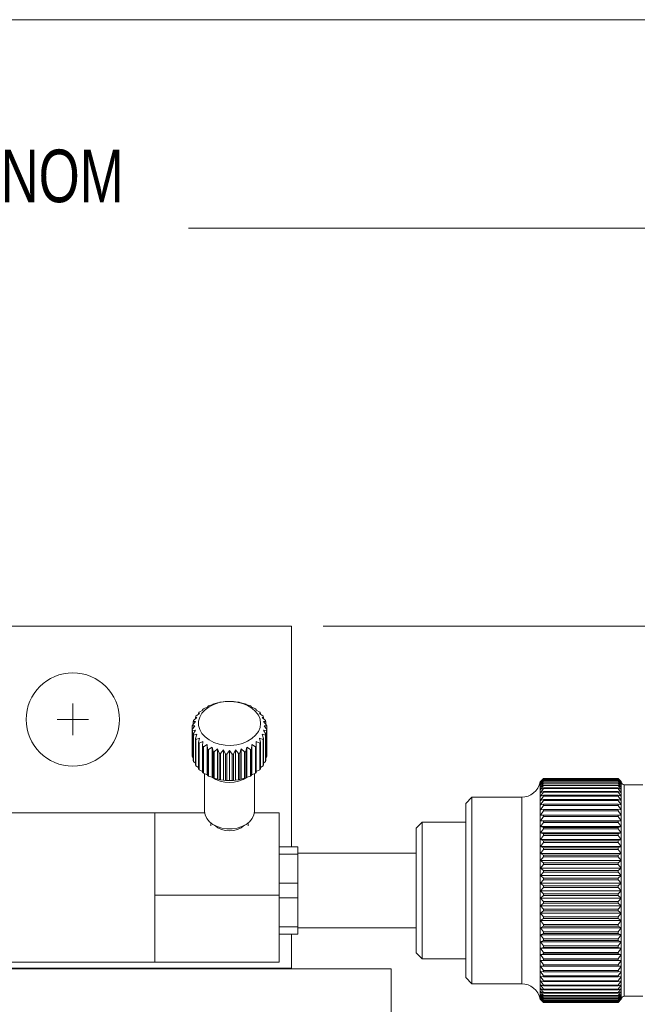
# Model space of a CAD drawing. Header units: millimetres. Extents: x 3 to 556, y 2 to 429.
# Tile 25 of 57: x 193 to 243, y 350 to 429. Entities that reach past the tile are written whole.
import ezdxf

# ---------------------------------------------------------------- set-up
doc = ezdxf.new("R2010")
doc.units = ezdxf.units.MM
doc.header["$LTSCALE"] = 2
doc.styles.add('SLDTEXTSTYLE0', font='TXT', dxfattribs={"width": 0.75})
doc.dimstyles.new('SLDDIMSTYLE2', dxfattribs={"dimtxt": 4.233333, "dimasz": 6.35, "dimexe": 0, "dimexo": 0.0625, "dimgap": 1.058333, "dimtad": 0, "dimtih": 1, "dimtoh": 1, "dimdec": 1, "dimrnd": 1e-09, "dimzin": 12, "dimdsep": 46, "dimtxsty": 'SLDTEXTSTYLE0', "dimsah": 1, "dimcen": 0.09, "dimadec": 0, "dimazin": 3, "dimtfac": 1, "dimtdec": 1, "dimtofl": 0, "dimtmove": 0, "dimatfit": 3, "dimfxl": 1, "dimfrac": 2, "dimtolj": 1, "dimtzin": 12, "dimarcsym": 0})

# ---------------------------------------------------------------- blocks, each defined once
blk = doc.blocks.new('_D_4')
at = {"color": 7, "linetype": 'Continuous', "lineweight": 0}
for p, q in [((100.416, 383.073), (100.416, 416.089)), ((270.343, 383.073), (270.343, 416.089)), ((100.416, 412.533), (164.275, 412.533)), ((168.631, 412.533), (167.773, 412.533)), ((167.773, 412.533), (167.773, 405.807)), ((186.292, 412.533), (187.15, 412.533)), ((187.15, 412.533), (187.15, 405.807)), ((270.343, 412.533), (206.484, 412.533)), ((167.773, 405.807), (168.631, 405.807)), ((187.15, 405.807), (186.292, 405.807)), ((100.416, 375.573), (100.416, 377.993)), ((270.343, 348.523), (270.343, 377.993)), ((100.416, 313.423), (100.416, 370.493)), ((270.343, 328.523), (270.343, 343.443)), ((270.343, 313.523), (270.343, 323.443))]:
    blk.add_line(p, q, dxfattribs=at)
for points in [[(100.416, 412.533), (106.766, 411.517), (106.766, 413.549)], [(270.343, 412.533), (263.993, 413.549), (263.993, 411.517)]]:
    blk.add_solid(points, dxfattribs=at)
at = {"color": 7, "linetype": 'Continuous', "lineweight": 0, "char_height": 4.2333, "attachment_point": 1, "style": 'SLDTEXTSTYLE0'}
for s, insert in [('169.9mm', (165.134, 418.849)), ('NOM', (191.377, 418.849)), ('6.69in', (169.704, 411.264))]:
    blk.add_mtext(s, dxfattribs=dict(at, insert=insert))
blk = doc.blocks.new('_D_12')
at = {"color": 7, "linetype": 'Continuous', "lineweight": 0}
for p, q in [((306.008, 391.275), (298.388, 391.275)), ((298.388, 391.275), (298.388, 380.533)), ((310.517, 391.275), (309.659, 391.275)), ((309.659, 391.275), (309.659, 384.549)), ((328.178, 391.275), (329.036, 391.275)), ((329.036, 391.275), (329.036, 384.549)), ((309.659, 384.549), (310.517, 384.549)), ((329.036, 384.549), (328.178, 384.549)), ((217.332, 380.533), (301.944, 380.533)), ((298.388, 380.533), (298.388, 345.983)), ((205.232, 345.983), (301.944, 345.983))]:
    blk.add_line(p, q, dxfattribs=at)
for points in [[(298.388, 380.533), (297.372, 374.183), (299.404, 374.183)], [(298.388, 345.983), (299.404, 352.333), (297.372, 352.333)]]:
    blk.add_solid(points, dxfattribs=at)
at = {"color": 7, "linetype": 'Continuous', "lineweight": 0, "char_height": 4.2333, "attachment_point": 1, "style": 'SLDTEXTSTYLE0'}
for s, insert in [('34.6mm', (308.584, 397.591)), ('NOM', (331.699, 397.591)), ('1.36in', (311.59, 390.006))]:
    blk.add_mtext(s, dxfattribs=dict(at, insert=insert))
blk = doc.blocks.new('SW_CENTERMARKSYMBOL_7')
at = {"color": 0, "linetype": 'Continuous', "lineweight": 0}
for q in [(0, 1.27), (-1.27, 0), (0, -1.27), (1.27, 0)]:
    blk.add_line((0, 0), q, dxfattribs=at)

msp = doc.modelspace()

# ---------------------------------------------------------------- linework, layer by layer
at = {"color": 7, "linetype": 'Continuous', "lineweight": 0}
for p, q in [((3.1587002, 429.29076), (555.9784137, 429.29076)), ((124.7917968, 380.5333585), (214.7917971, 380.5333585)), ((214.7917971, 380.5333585), (214.7917971, 362.7833636)), ((209.066031, 374.4231449), (209.3084608, 374.4562552)), ((209.3084608, 374.4562552), (209.478212, 374.474539)), ((209.5825276, 374.4809912), (209.7917967, 374.4861544)), ((209.7917967, 374.4861544), (210.0010668, 374.4809912)), ((210.1053824, 374.474539), (210.2751336, 374.4562552)), ((210.2751336, 374.4562552), (210.5175629, 374.4231449)), ((207.3647459, 373.611717), (207.6595719, 373.7830953)), ((207.6595719, 373.7830953), (207.633778, 373.8384307)), ((207.633778, 373.7681047), (207.633778, 373.8384307)), ((207.7078218, 373.890786), (208.0026478, 374.0256936)), ((208.0026478, 374.0256936), (208.0284418, 374.0810216)), ((208.1142184, 374.12349), (208.400086, 374.2224709)), ((208.400086, 374.2224709), (208.4766836, 374.2714659)), ((208.5715872, 374.3027584), (208.8398109, 374.3674592)), ((208.8398109, 374.3674592), (208.9648847, 374.403982)), ((210.6187092, 374.403982), (210.743784, 374.3674592)), ((210.743784, 374.3674592), (211.0120072, 374.3027584)), ((211.1069108, 374.2714659), (211.1835084, 374.2224709)), ((211.1835084, 374.2224709), (211.469376, 374.12349)), ((211.5551531, 374.0810216), (211.580947, 374.0256936)), ((211.580947, 374.0256936), (211.8757721, 373.890786)), ((211.9498164, 373.8384307), (211.9240225, 373.7830953)), ((211.9240225, 373.7830953), (212.218848, 373.611717)), ((211.9498164, 373.7681047), (211.9498164, 373.8384307)), ((206.8082313, 372.5865767), (207.0506611, 372.8597523)), ((207.0506611, 372.8597523), (206.8809098, 372.8780285)), ((206.8809098, 372.6684735), (206.8809098, 372.8780285)), ((206.9080123, 372.9495541), (207.176235, 373.1911317)), ((207.176235, 373.1911317), (207.0511612, 373.2276545)), ((207.0511612, 373.078479), (207.0511612, 373.2276545)), ((207.0954149, 373.2947619), (207.3812825, 373.5020668)), ((207.3812825, 373.5020668), (207.3046849, 373.5510618)), ((207.3046849, 373.4465227), (207.3046849, 373.5510618)), ((212.27891, 373.5510618), (212.2023119, 373.5020668)), ((212.2023119, 373.5020668), (212.4881791, 373.2947619)), ((212.27891, 373.4465227), (212.27891, 373.5510618)), ((212.5324337, 373.2276545), (212.4073589, 373.1911317)), ((212.4073589, 373.1911317), (212.6755821, 372.9495541)), ((212.5324337, 373.078479), (212.5324337, 373.2276545)), ((212.7026846, 372.8780285), (212.5329333, 372.8597523)), ((212.5329333, 372.8597523), (212.7753626, 372.5865767)), ((212.7026846, 372.6684735), (212.7026846, 372.8780285)), ((206.7991053, 372.2168566), (207.0083744, 372.5179792)), ((207.0083744, 372.5179792), (206.7991053, 372.5128085)), ((206.7991053, 372.2168566), (206.7991053, 372.5128085)), ((206.7991053, 370.0955422), (206.7991053, 372.2168566)), ((207.0506611, 372.1762062), (206.8082313, 372.1430958)), ((206.8082313, 370.021774), (206.8082313, 372.1430958)), ((206.8809098, 371.851644), (207.0506611, 372.1762062)), ((212.7753626, 372.1430958), (212.5329333, 372.1762062)), ((212.5329333, 372.1762062), (212.7026846, 371.851644)), ((212.7844891, 372.5128085), (212.57522, 372.5179792)), ((212.57522, 372.5179792), (212.7844891, 372.2168566)), ((212.7753626, 370.021774), (212.7753626, 372.1430958)), ((212.7844891, 372.2168566), (212.7844891, 372.5128085)), ((212.7844891, 370.0955422), (212.7844891, 372.2168566)), ((206.8809098, 369.7303222), (206.8809098, 371.851644)), ((207.176235, 371.8448193), (206.9080123, 371.7801184)), ((206.9080123, 369.658804), (206.9080123, 371.7801184)), ((207.0511612, 371.5020181), (207.176235, 371.8448193)), ((207.0511612, 369.3806962), (207.0511612, 371.5020181)), ((207.3812825, 371.5338917), (207.0954149, 371.4349107)), ((207.0954149, 369.3135888), (207.0954149, 371.4349107)), ((207.3046849, 371.1786107), (207.3812825, 371.5338917)), ((207.6595719, 371.2528558), (207.3647459, 371.1179555)), ((207.633778, 370.8912418), (207.6595719, 371.2528558)), ((212.218848, 371.1179555), (211.9240225, 371.2528558)), ((211.9240225, 371.2528558), (211.9498164, 370.8912418)), ((212.4881791, 371.4349107), (212.2023119, 371.5338917)), ((212.2023119, 371.5338917), (212.27891, 371.1786107)), ((212.6755821, 371.7801184), (212.4073589, 371.8448193)), ((212.4073589, 371.8448193), (212.5324337, 371.5020181)), ((212.4881791, 369.3135888), (212.4881791, 371.4349107)), ((212.5324337, 369.3806962), (212.5324337, 371.5020181)), ((212.6755821, 369.658804), (212.6755821, 371.7801184)), ((212.7026846, 369.7303222), (212.7026846, 371.851644)), ((207.3046849, 369.0572889), (207.3046849, 371.1786107)), ((207.3647459, 368.9966337), (207.3647459, 371.1179555)), ((207.633778, 368.76992), (207.633778, 370.8912418)), ((208.0026478, 371.0102648), (207.7078218, 370.8388866)), ((207.7078218, 368.7175647), (207.7078218, 370.8388866)), ((208.0284418, 370.6486509), (208.0026478, 371.0102648)), ((208.0026478, 368.5826645), (208.0026478, 371.0102648)), ((208.0284418, 368.5273291), (208.0284418, 370.6486509)), ((208.400086, 370.8134876), (208.1142184, 370.6061826)), ((208.1142184, 368.4848608), (208.1142184, 370.6061826)), ((208.4766836, 370.4582066), (208.400086, 370.8134876)), ((208.400086, 368.3858798), (208.400086, 370.8134876)), ((208.4766836, 368.3368848), (208.4766836, 370.4582066)), ((208.8398109, 370.6684993), (208.5715872, 370.4269142)), ((208.9648847, 370.3256906), (208.8398109, 370.6684993)), ((208.8398109, 368.2408915), (208.8398109, 370.6684993)), ((209.3084608, 370.5797032), (209.066031, 370.3065277)), ((209.478212, 370.2551336), (209.3084608, 370.5797032)), ((209.3084608, 368.1520955), (209.3084608, 370.5797032)), ((209.7917967, 370.5498041), (209.5825276, 370.2486814)), ((210.0010668, 370.2486814), (209.7917967, 370.5498041)), ((209.7917967, 368.1221963), (209.7917967, 370.5498041)), ((210.2751336, 370.5797032), (210.1053824, 370.2551336)), ((210.5175629, 370.3065277), (210.2751336, 370.5797032)), ((210.2751336, 368.1520955), (210.2751336, 370.5797032)), ((210.743784, 370.6684993), (210.6187092, 370.3256906)), ((211.0120072, 370.4269142), (210.743784, 370.6684993)), ((210.743784, 368.2408915), (210.743784, 370.6684993)), ((211.1835084, 370.8134876), (211.1069108, 370.4582066)), ((211.1069108, 368.3368848), (211.1069108, 370.4582066)), ((211.469376, 370.6061826), (211.1835084, 370.8134876)), ((211.1835084, 368.3858798), (211.1835084, 370.8134876)), ((211.469376, 368.4848608), (211.469376, 370.6061826)), ((211.580947, 371.0102648), (211.5551531, 370.6486509)), ((211.5551531, 368.5273291), (211.5551531, 370.6486509)), ((211.8757721, 370.8388866), (211.580947, 371.0102648)), ((211.580947, 368.5826645), (211.580947, 371.0102648)), ((211.8757721, 368.7175647), (211.8757721, 370.8388866)), ((211.9498164, 368.76992), (211.9498164, 370.8912418)), ((212.218848, 368.9966337), (212.218848, 371.1179555)), ((212.27891, 369.0572889), (212.27891, 371.1786107)), ((206.8082313, 370.021774), (206.8809098, 369.9398846)), ((208.5715872, 368.3055923), (208.5715872, 370.4269142)), ((208.9648847, 368.2043687), (208.9648847, 370.3256906)), ((209.066031, 368.1852059), (209.066031, 370.3065277)), ((209.478212, 368.1338192), (209.478212, 370.2551336)), ((209.5825276, 368.1273595), (209.5825276, 370.2486814)), ((210.0010668, 368.1273595), (210.0010668, 370.2486814)), ((210.1053824, 368.1338192), (210.1053824, 370.2551336)), ((210.5175629, 368.1852059), (210.5175629, 370.3065277)), ((210.6187092, 368.2043687), (210.6187092, 370.3256906)), ((211.0120072, 368.3055923), (211.0120072, 370.4269142)), ((212.7026846, 369.9398846), (212.7753626, 370.021774)), ((206.9080123, 369.658804), (207.0511612, 369.5298717)), ((207.0954149, 369.3135888), (207.3046849, 369.161828)), ((207.3647459, 368.9966337), (207.633778, 368.840246)), ((211.9498164, 368.840246), (212.218848, 368.9966337)), ((212.27891, 369.161828), (212.4881791, 369.3135888)), ((212.5324337, 369.5298717), (212.6755821, 369.658804)), ((207.7078218, 368.7175647), (208.0026478, 368.5826645)), ((207.7917973, 368.6791421), (207.7917973, 365.647322)), ((208.0026478, 368.5826645), (208.0284418, 368.5273291)), ((208.1142184, 368.4848608), (208.400086, 368.3858798)), ((208.400086, 368.3858798), (208.4766836, 368.3368848)), ((208.5715872, 368.3055923), (208.8398109, 368.2408915)), ((208.8398109, 368.2408915), (208.9648847, 368.2043687)), ((209.066031, 368.1852059), (209.3084608, 368.1520955)), ((209.3084608, 368.1520955), (209.478212, 368.1338192)), ((209.5825276, 368.1273595), (209.7917967, 368.1221963)), ((209.7917967, 368.1221963), (210.0010668, 368.1273595)), ((210.1053824, 368.1338192), (210.2751336, 368.1520955)), ((210.2751336, 368.1520955), (210.5175629, 368.1852059)), ((210.6187092, 368.2043687), (210.743784, 368.2408915)), ((210.743784, 368.2408915), (211.0120072, 368.3055923)), ((211.1069108, 368.3368848), (211.1835084, 368.3858798)), ((211.1835084, 368.3858798), (211.469376, 368.4848608)), ((211.5551531, 368.5273291), (211.580947, 368.5826645)), ((211.580947, 368.5826645), (211.8757721, 368.7175647)), ((211.7917971, 365.647322), (211.7917971, 368.6791421)), ((235.0429273, 368.2833598), (234.7674048, 368.0078373)), ((235.0429273, 368.2829873), (234.7929268, 368.0275292)), ((234.7929268, 368.0275292), (235.0429273, 368.2649792)), ((235.0429273, 368.2553456), (234.7929268, 367.9839433)), ((234.7929268, 367.9839433), (235.0429273, 368.2029978)), ((235.0429273, 368.1839914), (234.7929268, 367.8979711)), ((234.7929268, 367.8979711), (235.0429273, 368.0975647)), ((241.0429264, 368.2833598), (235.0429273, 368.2833598)), ((235.0429273, 368.2833598), (235.0429273, 368.2829873)), ((241.0429264, 368.2829873), (235.0429273, 368.2829873)), ((235.0429273, 368.2649792), (235.0429273, 368.2553456)), ((235.0429273, 368.2649792), (241.0429264, 368.2649792)), ((241.0429264, 368.2553456), (235.0429273, 368.2553456)), ((235.0429273, 368.2029978), (235.0429273, 368.1839914)), ((235.0429273, 368.2029978), (241.0429264, 368.2029978)), ((241.0429264, 368.1839914), (235.0429273, 368.1839914)), ((235.0429273, 368.0975647), (235.0429273, 368.0692748)), ((235.0429273, 368.0975647), (241.0429264, 368.0975647)), ((241.2929269, 368.033363), (241.0429264, 368.2833598)), ((241.0429264, 368.2829873), (241.0429264, 368.2833598)), ((241.2929269, 368.0275292), (241.0429264, 368.2829873)), ((241.0429264, 368.2649792), (241.2929269, 368.0275292)), ((241.0429264, 368.2553456), (241.0429264, 368.2649792)), ((241.2929269, 367.9839433), (241.0429264, 368.2553456)), ((241.0429264, 368.2029978), (241.2929269, 367.9839433)), ((241.0429264, 368.1839914), (241.0429264, 368.2029978)), ((241.2929269, 367.8979711), (241.0429264, 368.1839914)), ((241.0429264, 368.0975647), (241.2929269, 367.8979711)), ((241.0429264, 368.0692748), (241.0429264, 368.0975647)), ((234.7674048, 368.0078373), (234.7674048, 350.558883)), ((235.0429273, 368.0692748), (234.7929268, 367.7700297)), ((234.7929268, 367.7700297), (235.0429273, 367.9491789)), ((235.0429273, 367.9117546), (234.7929268, 367.6007451)), ((234.7929268, 367.6007451), (235.0429273, 367.7585856)), ((235.0429273, 367.7122057), (234.7929268, 367.3909367)), ((234.7929268, 367.3909367), (235.0429273, 367.5266937)), ((235.0429273, 367.4715818), (234.7929268, 367.1416254)), ((241.0429264, 368.0692748), (235.0429273, 368.0692748)), ((235.0429273, 367.9491789), (235.0429273, 367.9117546)), ((235.0429273, 367.9491789), (241.0429264, 367.9491789)), ((241.0429264, 367.9117546), (235.0429273, 367.9117546)), ((235.0429273, 367.7585856), (235.0429273, 367.7122057)), ((235.0429273, 367.7585856), (241.0429264, 367.7585856)), ((241.0429264, 367.7122057), (235.0429273, 367.7122057)), ((235.0429273, 367.5266937), (235.0429273, 367.4715818)), ((235.0429273, 367.5266937), (241.0429264, 367.5266937)), ((241.0429264, 367.4715818), (235.0429273, 367.4715818)), ((241.2929269, 367.7700297), (241.0429264, 368.0692748)), ((241.0429264, 367.9491789), (241.2929269, 367.7700297)), ((241.0429264, 367.9117546), (241.0429264, 367.9491789)), ((241.2929269, 367.6007451), (241.0429264, 367.9117546)), ((241.0429264, 367.7585856), (241.2929269, 367.6007451)), ((241.0429264, 367.7122057), (241.0429264, 367.7585856)), ((241.2929269, 367.3909367), (241.0429264, 367.7122057)), ((241.0429264, 367.5266937), (241.2929269, 367.3909367)), ((241.0429264, 367.4715818), (241.0429264, 367.5266937)), ((241.2929269, 367.1416254), (241.0429264, 367.4715818)), ((241.2929269, 368.033363), (241.2929269, 368.0275292)), ((241.2929269, 368.0275292), (241.2929269, 367.9839433)), ((241.2929269, 367.9839433), (241.2929269, 367.8979711)), ((241.2929269, 367.8979711), (241.2929269, 367.7700297)), ((241.2929269, 367.7700297), (241.2929269, 367.6007451)), ((241.2929269, 367.6007451), (241.2929269, 367.3909367)), ((241.2929269, 367.3909367), (241.2929269, 367.1416254)), ((243.0429268, 367.7833588), (241.5429274, 367.7833588)), ((229.2929268, 366.7833568), (228.7929268, 366.2833632)), ((233.2929275, 366.7833568), (229.2929268, 366.7833568)), ((229.2929268, 366.7833568), (229.2929268, 366.667314)), ((229.2929268, 366.667314), (229.2929268, 351.7833599)), ((234.7929268, 367.1416254), (235.0429273, 367.2546432)), ((235.0429273, 367.1910674), (234.7929268, 366.854033)), ((234.7929268, 366.854033), (235.0429273, 366.9437603)), ((235.0429273, 366.8720336), (234.7929268, 366.5295602)), ((234.7929268, 366.5295602), (235.0429273, 366.5955574)), ((235.0429273, 366.5160225), (234.7929268, 366.1697791)), ((235.0429273, 367.2546432), (235.0429273, 367.1910674)), ((235.0429273, 367.2546432), (241.0429264, 367.2546432)), ((241.0429264, 367.1910674), (235.0429273, 367.1910674)), ((235.0429273, 366.9437603), (235.0429273, 366.8720336)), ((235.0429273, 366.9437603), (241.0429264, 366.9437603)), ((241.0429264, 366.8720336), (235.0429273, 366.8720336)), ((235.0429273, 366.5955574), (235.0429273, 366.5160225)), ((235.0429273, 366.5955574), (241.0429264, 366.5955574)), ((241.0429264, 366.5160225), (235.0429273, 366.5160225)), ((241.0429264, 367.2546432), (241.2929269, 367.1416254)), ((241.0429264, 367.1910674), (241.0429264, 367.2546432)), ((241.2929269, 366.854033), (241.0429264, 367.1910674)), ((241.0429264, 366.9437603), (241.2929269, 366.854033)), ((241.0429264, 366.8720336), (241.0429264, 366.9437603)), ((241.2929269, 366.5295602), (241.0429264, 366.8720336)), ((241.0429264, 366.5955574), (241.2929269, 366.5295602)), ((241.0429264, 366.5160225), (241.0429264, 366.5955574)), ((241.2929269, 366.1697791), (241.0429264, 366.5160225)), ((241.2929269, 367.1416254), (241.2929269, 366.854033)), ((241.2929269, 366.854033), (241.2929269, 366.5295602)), ((241.2929269, 366.5295602), (241.2929269, 366.1697791)), ((228.7929268, 352.2833572), (228.7929268, 366.2833632)), ((234.7929268, 366.1697791), (235.0429273, 366.2117259)), ((235.0429273, 366.1247776), (234.7929268, 365.776448)), ((234.7929268, 365.776448), (235.0429273, 365.7941432)), ((235.0429273, 366.2117259), (235.0429273, 366.1247776)), ((235.0429273, 366.2117259), (241.0429264, 366.2117259)), ((241.0429264, 366.1247776), (235.0429273, 366.1247776)), ((235.0429273, 365.7941432), (235.0429273, 365.7001988)), ((235.0429273, 365.7941432), (241.0429264, 365.7941432)), ((241.0429264, 366.2117259), (241.2929269, 366.1697791)), ((241.0429264, 366.1247776), (241.0429264, 366.2117259)), ((241.2929269, 365.776448), (241.0429264, 366.1247776)), ((241.0429264, 365.7941432), (241.2929269, 365.776448)), ((241.0429264, 365.7001988), (241.0429264, 365.7941432)), ((241.2929269, 366.1697791), (241.2929269, 365.776448)), ((241.2929269, 365.776448), (241.2929269, 365.3514893)), ((203.7917976, 365.533358), (140.2917984, 365.533358)), ((203.7917976, 353.5333634), (203.7917976, 365.533358)), ((203.7917976, 365.533358), (207.7983017, 365.533358)), ((211.7852932, 365.533358), (213.7917972, 365.533358)), ((213.7917972, 358.9120419), (213.7917972, 365.533358)), ((235.0429273, 365.7001988), (234.7929268, 365.3514893)), ((234.7929268, 365.3514893), (235.0429273, 365.3448359)), ((241.2929269, 365.3514893), (234.7929268, 365.3514893)), ((235.0429273, 365.2443574), (234.7929268, 364.8969592)), ((241.0429264, 365.7001988), (235.0429273, 365.7001988)), ((235.0429273, 365.3448359), (235.0429273, 365.2443574)), ((235.0429273, 365.3448359), (241.0429264, 365.3448359)), ((241.0429264, 365.2443574), (235.0429273, 365.2443574)), ((241.2929269, 365.3514893), (241.0429264, 365.7001988)), ((241.0429264, 365.3448359), (241.2929269, 365.3514893)), ((241.0429264, 365.2443574), (241.0429264, 365.3448359)), ((241.2929269, 364.8969592), (241.0429264, 365.2443574)), ((241.2929269, 365.3514893), (241.2929269, 364.8969592)), ((208.2917974, 364.7119091), (208.2917974, 364.4727007)), ((211.291797, 364.4727007), (211.291797, 364.7119091)), ((225.2929266, 364.7833602), (224.7929266, 364.2833591)), ((224.7929266, 364.2059923), (224.7929266, 364.2833591)), ((224.7929266, 354.2833612), (224.7929266, 364.2059923)), ((228.7929268, 364.7833602), (225.2929266, 364.7833602)), ((225.2929266, 364.7833602), (225.2929266, 353.7833602)), ((234.7929268, 364.8969592), (235.0429273, 364.866002)), ((241.2929269, 364.8969592), (234.7929268, 364.8969592)), ((235.0429273, 364.759481), (234.7929268, 364.4150854)), ((234.7929268, 364.4150854), (235.0429273, 364.3599735)), ((241.2929269, 364.4150854), (234.7929268, 364.4150854)), ((235.0429273, 364.2479167), (234.7929268, 363.9082075)), ((235.0429273, 364.866002), (235.0429273, 364.759481)), ((235.0429273, 364.866002), (241.0429264, 364.866002)), ((241.0429264, 364.759481), (235.0429273, 364.759481)), ((235.0429273, 364.3599735), (235.0429273, 364.2479167)), ((235.0429273, 364.3599735), (241.0429264, 364.3599735)), ((241.0429264, 364.2479167), (235.0429273, 364.2479167)), ((241.0429264, 364.866002), (241.2929269, 364.8969592)), ((241.0429264, 364.759481), (241.0429264, 364.866002)), ((241.2929269, 364.4150854), (241.0429264, 364.759481)), ((241.0429264, 364.3599735), (241.2929269, 364.4150854)), ((241.0429264, 364.2479167), (241.0429264, 364.3599735)), ((241.2929269, 363.9082075), (241.0429264, 364.2479167)), ((241.2929269, 364.8969592), (241.2929269, 364.4150854)), ((241.2929269, 364.4150854), (241.2929269, 363.9082075)), ((234.7929268, 363.9082075), (235.0429273, 363.829209)), ((241.2929269, 363.9082075), (234.7929268, 363.9082075)), ((235.0429273, 363.7121753), (234.7929268, 363.3787991)), ((234.7929268, 363.3787991), (235.0429273, 363.276294)), ((241.2929269, 363.3787991), (234.7929268, 363.3787991)), ((235.0429273, 363.829209), (235.0429273, 363.7121753)), ((235.0429273, 363.829209), (241.0429264, 363.829209)), ((241.0429264, 363.7121753), (235.0429273, 363.7121753)), ((241.0429264, 363.829209), (241.2929269, 363.9082075)), ((241.0429264, 363.7121753), (241.0429264, 363.829209)), ((241.2929269, 363.3787991), (241.0429264, 363.7121753)), ((241.0429264, 363.276294), (241.2929269, 363.3787991)), ((241.2929269, 363.9082075), (241.2929269, 363.3787991)), ((241.2929269, 363.3787991), (241.2929269, 362.8294454)), ((215.2929266, 362.7833636), (213.7917972, 362.7833636)), ((215.2929266, 362.7833636), (215.2929266, 362.1992827)), ((235.0429273, 363.1548495), (234.7929268, 362.8294454)), ((234.7929268, 362.8294454), (235.0429273, 362.7039255)), ((241.2929269, 362.8294454), (234.7929268, 362.8294454)), ((235.0429273, 362.5786663), (234.7929268, 362.2628064)), ((235.0429273, 363.276294), (235.0429273, 363.1548495)), ((235.0429273, 363.276294), (241.0429264, 363.276294)), ((241.0429264, 363.1548495), (235.0429273, 363.1548495)), ((235.0429273, 362.7039255), (235.0429273, 362.5786663)), ((235.0429273, 362.7039255), (241.0429264, 362.7039255)), ((241.0429264, 362.5786663), (235.0429273, 362.5786663)), ((241.0429264, 363.1548495), (241.0429264, 363.276294)), ((241.2929269, 362.8294454), (241.0429264, 363.1548495)), ((241.0429264, 362.7039255), (241.2929269, 362.8294454)), ((241.0429264, 362.5786663), (241.0429264, 362.7039255)), ((241.2929269, 362.2628064), (241.0429264, 362.5786663)), ((241.2929269, 362.8294454), (241.2929269, 362.2628064)), ((213.7917972, 362.1992827), (215.2929266, 362.1992827)), ((224.7929266, 362.2833625), (215.2929266, 362.2833625)), ((215.2929266, 362.1992827), (215.2929266, 359.8674373)), ((234.7929268, 362.2628064), (235.0429273, 362.1148975)), ((241.2929269, 362.2628064), (234.7929268, 362.2628064)), ((235.0429273, 361.9864271), (234.7929268, 361.6816537)), ((235.0429273, 362.1148975), (235.0429273, 361.9864271)), ((235.0429273, 362.1148975), (241.0429264, 362.1148975)), ((241.0429264, 361.9864271), (235.0429273, 361.9864271)), ((241.0429264, 362.1148975), (241.2929269, 362.2628064)), ((241.0429264, 361.9864271), (241.0429264, 362.1148975)), ((241.2929269, 361.6816537), (241.0429264, 361.9864271)), ((241.2929269, 362.2628064), (241.2929269, 361.6816537)), ((234.7929268, 361.6816537), (235.0429273, 361.512071)), ((241.2929269, 361.6816537), (234.7929268, 361.6816537)), ((235.0429273, 361.3810153), (234.7929268, 361.0888184)), ((234.7929268, 361.0888184), (235.0429273, 360.898389)), ((241.2929269, 361.0888184), (234.7929268, 361.0888184)), ((235.0429273, 361.512071), (235.0429273, 361.3810153)), ((235.0429273, 361.512071), (241.0429264, 361.512071)), ((241.0429264, 361.3810153), (235.0429273, 361.3810153)), ((241.0429264, 361.512071), (241.2929269, 361.6816537)), ((241.0429264, 361.3810153), (241.0429264, 361.512071)), ((241.2929269, 361.0888184), (241.0429264, 361.3810153)), ((241.0429264, 360.898389), (241.2929269, 361.0888184)), ((241.2929269, 361.6816537), (241.2929269, 361.0888184)), ((241.2929269, 361.0888184), (241.2929269, 360.487184)), ((235.0429273, 360.7653887), (234.7929268, 360.487184)), ((234.7929268, 360.487184), (235.0429273, 360.2768392)), ((241.2929269, 360.487184), (234.7929268, 360.487184)), ((235.0429273, 360.898389), (235.0429273, 360.7653887)), ((235.0429273, 360.898389), (241.0429264, 360.898389)), ((241.0429264, 360.7653887), (235.0429273, 360.7653887)), ((235.0429273, 360.2768392), (235.0429273, 360.1425425)), ((235.0429273, 360.2768392), (241.0429264, 360.2768392)), ((241.0429264, 360.7653887), (241.0429264, 360.898389)), ((241.2929269, 360.487184), (241.0429264, 360.7653887)), ((241.0429264, 360.2768392), (241.2929269, 360.487184)), ((241.0429264, 360.1425425), (241.0429264, 360.2768392)), ((241.2929269, 360.487184), (241.2929269, 359.879686)), ((215.2929266, 359.8674373), (213.7917972, 359.8674373)), ((215.2929266, 359.8674373), (215.2929266, 358.6992831)), ((235.0429273, 360.1425425), (234.7929268, 359.879686)), ((234.7929268, 359.879686), (235.0429273, 359.6504466)), ((241.2929269, 359.879686), (234.7929268, 359.879686)), ((235.0429273, 359.5155091), (234.7929268, 359.2692823)), ((241.0429264, 360.1425425), (235.0429273, 360.1425425)), ((235.0429273, 359.6504466), (235.0429273, 359.5155091)), ((235.0429273, 359.6504466), (241.0429264, 359.6504466)), ((241.0429264, 359.5155091), (235.0429273, 359.5155091)), ((241.2929269, 359.879686), (241.0429264, 360.1425425)), ((241.0429264, 359.6504466), (241.2929269, 359.879686)), ((241.0429264, 359.5155091), (241.0429264, 359.6504466)), ((241.2929269, 359.2692823), (241.0429264, 359.5155091)), ((241.2929269, 359.879686), (241.2929269, 359.2692823)), ((203.7917976, 358.9120419), (213.7917972, 358.9120419)), ((213.7917972, 358.9120419), (213.7917972, 353.5333634)), ((213.7917972, 358.6992831), (215.2929266, 358.6992831)), ((215.2929266, 358.6992831), (215.2929266, 356.3674376)), ((234.7929268, 359.2692823), (235.0429273, 359.0222658)), ((241.2929269, 359.2692823), (234.7929268, 359.2692823)), ((235.0429273, 358.8873432), (234.7929268, 358.6589531)), ((234.7929268, 358.6589531), (235.0429273, 358.395359)), ((241.2929269, 358.6589531), (234.7929268, 358.6589531)), ((235.0429273, 359.0222658), (235.0429273, 358.8873432)), ((235.0429273, 359.0222658), (241.0429264, 359.0222658)), ((241.0429264, 358.8873432), (235.0429273, 358.8873432)), ((241.0429264, 359.0222658), (241.2929269, 359.2692823)), ((241.0429264, 358.8873432), (241.0429264, 359.0222658)), ((241.2929269, 358.6589531), (241.0429264, 358.8873432)), ((241.0429264, 358.395359), (241.2929269, 358.6589531)), ((241.2929269, 359.2692823), (241.2929269, 358.6589531)), ((241.2929269, 358.6589531), (241.2929269, 358.0516563)), ((235.0429273, 358.261107), (234.7929268, 358.0516563)), ((234.7929268, 358.0516563), (235.0429273, 357.7727736)), ((241.2929269, 358.0516563), (234.7929268, 358.0516563)), ((235.0429273, 358.395359), (235.0429273, 358.261107)), ((235.0429273, 358.395359), (241.0429264, 358.395359)), ((241.0429264, 358.261107), (235.0429273, 358.261107)), ((241.0429264, 358.261107), (241.0429264, 358.395359)), ((241.2929269, 358.0516563), (241.0429264, 358.261107)), ((241.0429264, 357.7727736), (241.2929269, 358.0516563)), ((241.2929269, 358.0516563), (241.2929269, 357.4503646)), ((235.0429273, 357.6398478), (234.7929268, 357.4503646)), ((234.7929268, 357.4503646), (235.0429273, 357.1575568)), ((241.2929269, 357.4503646), (234.7929268, 357.4503646)), ((235.0429273, 357.0266054), (234.7929268, 356.8580062)), ((235.0429273, 357.7727736), (235.0429273, 357.6398478)), ((235.0429273, 357.7727736), (241.0429264, 357.7727736)), ((241.0429264, 357.6398478), (235.0429273, 357.6398478)), ((235.0429273, 357.1575568), (235.0429273, 357.0266054)), ((235.0429273, 357.1575568), (241.0429264, 357.1575568)), ((241.0429264, 357.0266054), (235.0429273, 357.0266054)), ((241.0429264, 357.6398478), (241.0429264, 357.7727736)), ((241.2929269, 357.4503646), (241.0429264, 357.6398478)), ((241.0429264, 357.1575568), (241.2929269, 357.4503646)), ((241.0429264, 357.0266054), (241.0429264, 357.1575568)), ((241.2929269, 356.8580062), (241.0429264, 357.0266054)), ((241.2929269, 357.4503646), (241.2929269, 356.8580062)), ((215.2929266, 356.3674376), (213.7917972, 356.3674376)), ((215.2929266, 356.3674376), (215.2929266, 355.7833568)), ((215.2929266, 356.2833578), (224.7929266, 356.2833578)), ((234.7929268, 356.8580062), (235.0429273, 356.5526889)), ((241.2929269, 356.8580062), (234.7929268, 356.8580062)), ((235.0429273, 356.4243526), (234.7929268, 356.277457)), ((234.7929268, 356.277457), (235.0429273, 355.9611277)), ((241.2929269, 356.277457), (234.7929268, 356.277457)), ((235.0429273, 356.5526889), (235.0429273, 356.4243526)), ((235.0429273, 356.5526889), (241.0429264, 356.5526889)), ((241.0429264, 356.4243526), (235.0429273, 356.4243526)), ((241.0429264, 356.5526889), (241.2929269, 356.8580062)), ((241.0429264, 356.4243526), (241.0429264, 356.5526889)), ((241.2929269, 356.277457), (241.0429264, 356.4243526)), ((241.0429264, 355.9611277), (241.2929269, 356.277457)), ((241.2929269, 356.8580062), (241.2929269, 356.277457)), ((241.2929269, 356.277457), (241.2929269, 355.711563)), ((213.7917972, 355.7833568), (215.2929266, 355.7833568)), ((214.7917971, 355.7833568), (214.7917971, 353.0333624)), ((235.0429273, 355.836025), (234.7929268, 355.711563)), ((234.7929268, 355.711563), (235.0429273, 355.3857491)), ((241.2929269, 355.711563), (234.7929268, 355.711563)), ((235.0429273, 355.9611277), (235.0429273, 355.836025)), ((235.0429273, 355.9611277), (241.0429264, 355.9611277)), ((241.0429264, 355.836025), (235.0429273, 355.836025)), ((241.0429264, 355.836025), (241.0429264, 355.9611277)), ((241.2929269, 355.711563), (241.0429264, 355.836025)), ((241.0429264, 355.3857491), (241.2929269, 355.711563)), ((241.2929269, 355.711563), (241.2929269, 355.1630587)), ((235.0429273, 355.2644984), (234.7929268, 355.1630587)), ((234.7929268, 355.1630587), (235.0429273, 354.8293621)), ((241.2929269, 355.1630587), (234.7929268, 355.1630587)), ((235.0429273, 354.7125445), (234.7929268, 354.6346338)), ((234.7929268, 354.6346338), (235.0429273, 354.2946712)), ((241.2929269, 354.6346338), (234.7929268, 354.6346338)), ((235.0429273, 355.3857491), (235.0429273, 355.2644984)), ((235.0429273, 355.3857491), (241.0429264, 355.3857491)), ((241.0429264, 355.2644984), (235.0429273, 355.2644984)), ((235.0429273, 354.8293621), (235.0429273, 354.7125445)), ((235.0429273, 354.8293621), (241.0429264, 354.8293621)), ((241.0429264, 354.7125445), (235.0429273, 354.7125445)), ((241.0429264, 355.2644984), (241.0429264, 355.3857491)), ((241.2929269, 355.1630587), (241.0429264, 355.2644984)), ((241.0429264, 354.8293621), (241.2929269, 355.1630587)), ((241.0429264, 354.7125445), (241.0429264, 354.8293621)), ((241.2929269, 354.6346338), (241.0429264, 354.7125445)), ((241.0429264, 354.2946712), (241.2929269, 354.6346338)), ((241.2929269, 355.1630587), (241.2929269, 354.6346338)), ((241.2929269, 354.6346338), (241.2929269, 354.1288585)), ((224.7929266, 354.2833612), (225.2929266, 353.7833602)), ((235.0429273, 354.1828603), (234.7929268, 354.1288585)), ((234.7929268, 354.1288585), (235.0429273, 353.7842915)), ((241.2929269, 354.1288585), (234.7929268, 354.1288585)), ((235.0429273, 354.2946712), (235.0429273, 354.1828603)), ((235.0429273, 354.2946712), (241.0429264, 354.2946712)), ((241.0429264, 354.1828603), (235.0429273, 354.1828603)), ((241.0429264, 354.1828603), (241.0429264, 354.2946712)), ((241.2929269, 354.1288585), (241.0429264, 354.1828603)), ((241.0429264, 353.7842915), (241.2929269, 354.1288585)), ((241.2929269, 354.1288585), (241.2929269, 353.6481918)), ((203.7917976, 353.5333634), (185.441799, 353.5333634)), ((203.7917976, 353.5333634), (213.7917972, 353.5333634)), ((225.2929266, 353.7833602), (228.7929268, 353.7833602)), ((235.0429273, 353.6780314), (234.7929268, 353.6481918)), ((234.7929268, 353.6481918), (235.0429273, 353.3006967)), ((241.2929269, 353.6481918), (234.7929268, 353.6481918)), ((235.0429273, 353.2005087), (234.7929268, 353.1949804)), ((234.7929268, 353.1949804), (235.0429273, 352.8462485)), ((241.2929269, 353.1949804), (234.7929268, 353.1949804)), ((235.0429273, 353.7842915), (235.0429273, 353.6780314)), ((235.0429273, 353.7842915), (241.0429264, 353.7842915)), ((241.0429264, 353.6780314), (235.0429273, 353.6780314)), ((235.0429273, 353.3006967), (235.0429273, 353.2005087)), ((235.0429273, 353.3006967), (241.0429264, 353.3006967)), ((241.0429264, 353.2005087), (235.0429273, 353.2005087)), ((241.0429264, 353.6780314), (241.0429264, 353.7842915)), ((241.2929269, 353.6481918), (241.0429264, 353.6780314)), ((241.0429264, 353.3006967), (241.2929269, 353.6481918)), ((241.0429264, 353.2005087), (241.0429264, 353.3006967)), ((241.2929269, 353.1949804), (241.0429264, 353.2005087)), ((241.0429264, 352.8462485), (241.2929269, 353.1949804)), ((241.2929269, 353.6481918), (241.2929269, 353.1949804)), ((241.2929269, 353.1949804), (241.2929269, 352.7714298)), ((222.791797, 352.9833616), (130.791794, 352.9833616)), ((186.9917973, 353.0333624), (214.7917971, 353.0333624)), ((222.791797, 346.9833606), (222.791797, 352.9833616)), ((228.7929268, 352.2833572), (229.2929268, 351.7833599)), ((235.0429273, 352.7526171), (234.7929268, 352.7714298)), ((234.7929268, 352.7714298), (235.0429273, 352.4231673)), ((235.0429273, 352.3365469), (234.7929268, 352.3796112)), ((234.7929268, 352.3796112), (235.0429273, 352.033502)), ((235.0429273, 352.8462485), (235.0429273, 352.7526171)), ((235.0429273, 352.8462485), (241.0429264, 352.8462485)), ((241.0429264, 352.7526171), (235.0429273, 352.7526171)), ((235.0429273, 352.4231673), (235.0429273, 352.3365469)), ((235.0429273, 352.4231673), (241.0429264, 352.4231673)), ((241.0429264, 352.3365469), (235.0429273, 352.3365469)), ((241.0429264, 352.7526171), (241.0429264, 352.8462485)), ((241.2929269, 352.7714298), (241.0429264, 352.7526171)), ((241.0429264, 352.4231673), (241.2929269, 352.7714298)), ((241.0429264, 352.3365469), (241.0429264, 352.4231673)), ((241.2929269, 352.3796112), (241.0429264, 352.3365469)), ((241.0429264, 352.033502), (241.2929269, 352.3796112)), ((241.2929269, 352.7714298), (241.2929269, 352.3796112)), ((241.2929269, 352.3796112), (241.2929269, 352.0214208)), ((229.2929268, 351.7833599), (233.2929275, 351.7833599)), ((235.0429273, 351.9543209), (234.7929268, 352.0214208)), ((234.7929268, 352.0214208), (235.0429273, 351.6791598)), ((235.0429273, 351.6077981), (234.7929268, 351.6986095)), ((234.7929268, 351.6986095), (235.0429273, 351.3618656)), ((235.0429273, 352.033502), (235.0429273, 351.9543209)), ((235.0429273, 352.033502), (241.0429264, 352.033502)), ((241.0429264, 351.9543209), (235.0429273, 351.9543209)), ((235.0429273, 351.6791598), (235.0429273, 351.6077981)), ((235.0429273, 351.6791598), (241.0429264, 351.6791598)), ((241.0429264, 351.6077981), (235.0429273, 351.6077981)), ((241.0429264, 351.9543209), (241.0429264, 352.033502)), ((241.2929269, 352.0214208), (241.0429264, 351.9543209)), ((241.0429264, 351.6791598), (241.2929269, 352.0214208)), ((241.2929269, 351.6986095), (241.0429264, 351.6077981)), ((241.0429264, 351.3618656), (241.2929269, 351.6986095)), ((241.0429264, 351.6077981), (241.0429264, 351.6791598)), ((241.2929269, 352.0214208), (241.2929269, 351.6986095)), ((241.2929269, 351.6986095), (241.2929269, 351.4127531)), ((235.0429273, 351.2986735), (234.7929268, 351.4127531)), ((234.7929268, 351.4127531), (235.0429273, 351.0831618)), ((235.0429273, 351.0284447), (234.7929268, 351.1652374)), ((234.7929268, 351.1652374), (235.0429273, 350.8444116)), ((235.0429273, 350.7984378), (234.7929268, 350.9572768)), ((234.7929268, 350.9572768), (235.0429273, 350.6467738)), ((235.0429273, 350.6097668), (234.7929268, 350.7898771)), ((234.7929268, 350.7898771), (235.0429273, 350.4912094)), ((235.0429273, 351.3618656), (235.0429273, 351.2986735)), ((235.0429273, 351.3618656), (241.0429264, 351.3618656)), ((241.0429264, 351.2986735), (235.0429273, 351.2986735)), ((235.0429273, 351.0831618), (235.0429273, 351.0284447)), ((235.0429273, 351.0831618), (241.0429264, 351.0831618)), ((241.0429264, 351.0284447), (235.0429273, 351.0284447)), ((235.0429273, 350.8444116), (235.0429273, 350.7984378)), ((235.0429273, 350.8444116), (241.0429264, 350.8444116)), ((241.0429264, 350.7984378), (235.0429273, 350.7984378)), ((241.2929269, 351.4127531), (241.0429264, 351.2986735)), ((241.0429264, 351.0831618), (241.2929269, 351.4127531)), ((241.0429264, 351.2986735), (241.0429264, 351.3618656)), ((241.2929269, 351.1652374), (241.0429264, 351.0284447)), ((241.0429264, 350.8444116), (241.2929269, 351.1652374)), ((241.0429264, 351.0284447), (241.0429264, 351.0831618)), ((241.2929269, 350.9572768), (241.0429264, 350.7984378)), ((241.0429264, 350.6467738), (241.2929269, 350.9572768)), ((241.0429264, 350.7984378), (241.0429264, 350.8444116)), ((241.2929269, 350.7898771), (241.0429264, 350.6097668)), ((241.0429264, 350.4912094), (241.2929269, 350.7898771)), ((241.2929269, 351.4127531), (241.2929269, 351.1652374)), ((241.2929269, 351.1652374), (241.2929269, 350.9572768)), ((241.2929269, 350.9572768), (241.2929269, 350.7898771)), ((241.2929269, 350.7898771), (241.2929269, 350.663858)), ((241.5429274, 350.7833616), (243.0429268, 350.7833616)), ((234.7674048, 350.558883), (235.0429273, 350.2833606)), ((235.0429273, 350.4633517), (234.7929268, 350.663858)), ((234.7929268, 350.663858), (235.0429273, 350.3784821)), ((235.0429273, 350.3599078), (234.7929268, 350.5798341)), ((234.7929268, 350.5798341), (235.0429273, 350.3091396)), ((235.0429273, 350.2999381), (234.7929268, 350.5382114)), ((234.7929268, 350.5382114), (235.0429273, 350.283517)), ((235.0429273, 350.6467738), (235.0429273, 350.6097668)), ((235.0429273, 350.6467738), (241.0429264, 350.6467738)), ((241.0429264, 350.6097668), (235.0429273, 350.6097668)), ((235.0429273, 350.4912094), (235.0429273, 350.4633517)), ((235.0429273, 350.4912094), (241.0429264, 350.4912094)), ((241.0429264, 350.4633517), (235.0429273, 350.4633517)), ((235.0429273, 350.3784821), (235.0429273, 350.3599078)), ((235.0429273, 350.3784821), (241.0429264, 350.3784821)), ((241.0429264, 350.3599078), (235.0429273, 350.3599078)), ((235.0429273, 350.3091396), (235.0429273, 350.2999381)), ((235.0429273, 350.3091396), (241.0429264, 350.3091396)), ((241.0429264, 350.2999381), (235.0429273, 350.2999381)), ((235.0429273, 350.283517), (235.0429273, 350.2833606)), ((235.0429273, 350.283517), (241.0429264, 350.283517)), ((235.0429273, 350.2833606), (241.0429264, 350.2833606)), ((241.2929269, 350.663858), (241.0429264, 350.4633517)), ((241.0429264, 350.3784821), (241.2929269, 350.663858)), ((241.0429264, 350.6097668), (241.0429264, 350.6467738)), ((241.2929269, 350.5798341), (241.0429264, 350.3599078)), ((241.0429264, 350.3091396), (241.2929269, 350.5798341)), ((241.2929269, 350.5382114), (241.0429264, 350.2999381)), ((241.0429264, 350.283517), (241.2929269, 350.5382114)), ((241.0429264, 350.2833606), (241.2929269, 350.5333611)), ((241.0429264, 350.4633517), (241.0429264, 350.4912094)), ((241.0429264, 350.3599078), (241.0429264, 350.3784821)), ((241.0429264, 350.2999381), (241.0429264, 350.3091396)), ((241.0429264, 350.283517), (241.0429264, 350.2833606)), ((241.2929269, 350.663858), (241.2929269, 350.5798341)), ((241.2929269, 350.5798341), (241.2929269, 350.5382114)), ((241.2929269, 350.5382114), (241.2929269, 350.5333611))]:
    msp.add_line(p, q, dxfattribs=at)
at = {"color": 8, "linetype": 'Continuous', "lineweight": 0}
for p, q in [((241.5429274, 367.7833588), (241.5429274, 350.7833616)), ((233.2929275, 366.667314), (233.2929275, 366.7833568)), ((233.2929275, 351.7833599), (233.2929275, 366.667314))]:
    msp.add_line(p, q, dxfattribs=at)
at = {"color": 7, "linetype": 'Continuous', "lineweight": 0, "flags": 128}
for points in [[(212.2917971, 372.7183924), (212.2466187, 373.0529384), (212.1127169, 373.3753995), (211.8949308, 373.6741156), (211.6011321, 373.9382909), (211.2419396, 374.1583661), (210.8303346, 374.3264065), (210.3811945, 374.4363249), (209.9107518, 374.4841502), (209.4360101, 374.4681613), (208.9741272, 374.3889318), (208.541797, 374.2493228), (208.1546453, 374.0543784), (207.8266642, 373.8111467), (207.5697086, 373.528427), (207.3930646, 373.2164265), (207.3031175, 372.8864254), (207.3031175, 372.550352), (207.3930646, 372.2203509), (207.5697086, 371.9083504), (207.8266642, 371.6256307), (208.1546453, 371.382399), (208.541797, 371.1874546), (208.9741272, 371.0478456), (209.4360101, 370.9686161), (209.9107518, 370.9526272), (210.3811945, 371.0004524), (210.8303346, 371.1103708), (211.2419396, 371.2784112), (211.6011321, 371.4984939), (211.8949308, 371.7626617), (212.1127169, 372.0613779), (212.2466187, 372.383839), (212.2917971, 372.7183924)], [(211.7917971, 365.647322), (211.7480924, 365.3532923), (211.6188882, 365.0721074), (211.4098309, 364.8160682), (211.1300584, 364.596358), (210.7917974, 364.4225732), (210.4098312, 364.3023209), (210.000854, 364.2408536), (209.58274, 364.2408536), (209.1737636, 364.3023209), (208.7917975, 364.4225732), (208.4535356, 364.596358), (208.1737635, 364.8160682), (207.9647067, 365.0721074), (207.8355015, 365.3532923), (207.7917973, 365.647322)]]:
    msp.add_lwpolyline(points, dxfattribs=at)
at = {"color": 7, "linetype": 'Continuous', "lineweight": 0}
msp.add_circle((197.1917972, 373.0333604), 3.75, dxfattribs=at)
for centre, radius, start, end in [((209.7715207, 370.4228846), 4.0619943, 100.001887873, 101.454008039), ((209.7933493, 370.2260611), 4.2601497, 92.836550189, 94.242231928), ((209.7902451, 370.2260611), 4.2601497, 85.757768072, 87.163449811), ((209.8122263, 370.4236926), 4.061172, 78.545844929, 79.998259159), ((209.2747559, 371.5961988), 2.7785631, 124.328494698, 126.198538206), ((209.5159579, 371.1844244), 3.2562218, 115.498048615, 117.182274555), ((209.6807368, 370.7793742), 3.6938394, 107.47382798, 109.023899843), ((209.9028576, 370.7793742), 3.6938394, 70.976100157, 72.52617202), ((210.0660658, 371.1812355), 3.2597762, 62.818763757, 64.501160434), ((210.3095386, 371.5971749), 2.7773619, 53.801223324, 55.672083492), ((208.4445854, 372.3264193), 1.6581176, 157.925704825, 160.568968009), ((208.6778141, 372.2031108), 1.9224176, 145.399338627, 147.795316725), ((208.9729147, 371.9592381), 2.305839, 134.221434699, 136.342598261), ((210.6100609, 371.9586002), 2.3067274, 43.658246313, 45.778609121), ((210.9057609, 372.2030757), 1.9224531, 32.205251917, 34.601201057), ((211.139521, 372.3266134), 1.6575702, 19.430595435, 22.074731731), ((208.3094029, 372.3634148), 1.5176684, 171.544420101, 174.350865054), ((208.3108869, 372.3664564), 1.5191655, 185.651362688, 188.454762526), ((211.275123, 372.3635206), 1.516731, 5.648622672, 8.456804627), ((211.2736406, 372.3663505), 1.5182265, 351.544013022, 354.349149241), ((208.4445854, 372.4032532), 1.6581176, 199.431031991, 202.074295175), ((208.6710309, 372.5220886), 1.9142941, 212.199598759, 214.605745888), ((210.9125527, 372.5221179), 1.9143192, 325.393708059, 327.799838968), ((211.139521, 372.4030592), 1.6575702, 337.92526827, 340.569404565), ((208.9560162, 372.7537015), 2.2820618, 223.646350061, 225.789616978), ((209.2632386, 373.1171855), 2.7586169, 233.794700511, 235.678266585), ((209.4948824, 373.5026803), 3.2087275, 242.805259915, 244.514416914), ((209.6700926, 373.9180168), 3.6598513, 250.96890216, 252.533370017), ((209.9135018, 373.9180168), 3.6598513, 287.466629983, 289.03109784), ((210.0871905, 373.5057694), 3.2121707, 295.486371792, 297.193704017), ((210.3210503, 373.116217), 2.7574252, 304.321152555, 306.205540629), ((210.626949, 372.7543494), 2.2829646, 314.210354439, 316.352790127), ((208.310885, 370.2451192), 1.5191613, 185.650514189, 188.454200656), ((208.4385835, 370.2797218), 1.6517225, 199.428012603, 202.081270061), ((209.7715207, 374.306788), 4.0619943, 258.545991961, 259.998112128), ((209.7906269, 374.4595972), 4.2160547, 265.750416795, 267.170801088), ((209.7929675, 374.4595972), 4.2160547, 272.829198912, 274.249583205), ((209.8122263, 374.3059799), 4.061172, 280.001740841, 281.454155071), ((211.1455254, 370.2795268), 1.6511725, 337.918287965, 340.572429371), ((211.2736438, 370.2450131), 1.5182211, 351.544573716, 354.349998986), ((208.6778141, 370.4052399), 1.9224176, 212.204683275, 214.600661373), ((208.9729147, 370.6491126), 2.305839, 223.657401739, 225.778565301), ((210.6100609, 370.6497505), 2.3067274, 314.221390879, 316.341753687), ((210.9057609, 370.405275), 1.9224531, 325.398798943, 327.794748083), ((209.2747559, 371.0121519), 2.7785631, 233.801461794, 235.671505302), ((209.5159579, 371.4239263), 3.2562218, 242.817725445, 244.501951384), ((209.6915174, 371.8616718), 3.7282629, 250.983256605, 252.519015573), ((209.7715207, 372.1854661), 4.0619943, 258.545991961, 259.998112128), ((209.7926305, 372.3657811), 4.2436259, 265.750951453, 267.162113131), ((209.7909639, 372.3657811), 4.2436259, 272.837886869, 274.249048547), ((209.8122263, 372.1846581), 4.061172, 280.001740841, 281.454155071), ((209.8920771, 371.8616718), 3.7282629, 287.480984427, 289.016743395), ((210.0660658, 371.4271152), 3.2597762, 295.498839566, 297.181236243), ((210.3095386, 371.0111758), 2.7773619, 304.327916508, 306.198776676), ((233.2929266, 368.2833604), 1.5, 270, 349.415775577), ((241.5429266, 368.0333604), 0.25, 180, 270), ((233.2929266, 350.2833604), 1.5, 10.584224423, 90), ((241.5429266, 350.5333604), 0.25, 90, 180)]:
    msp.add_arc(centre, radius, start, end, dxfattribs=at)
at = {"color": 8, "linetype": 'Continuous', "lineweight": 0}
for centre, radius, start, end in [((209.7925359, 370.5250143), 2.5601167, 235.631004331, 303.80399674), ((209.791797, 365.9262954), 1.8546948, 229.199008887, 310.800991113)]:
    msp.add_arc(centre, radius, start, end, dxfattribs=at)

# ---------------------------------------------------------------- block references
at = {"color": 7, "linetype": 'Continuous', "lineweight": 0}
msp.add_blockref('SW_CENTERMARKSYMBOL_7', (197.1917972, 373.0333604), dxfattribs=at)

# ---------------------------------------------------------------- dimensions: what is measured, and where the dimension line sits
dim = msp.add_linear_dim(base=(270.3429266, 412.5333604), p1=(100.4160378, 310.8833604), p2=(270.3429266, 310.9833604), text='<> NOM', dimstyle='SLDDIMSTYLE2', dxfattribs=at)
dim.commit()
dim.dimension.update_dxf_attribs({"geometry": '_D_4', "text_midpoint": (185.3794822, 412.5333604), "dimtype": 160})
dim = msp.add_linear_dim(base=(298.387611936, 345.9833603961), p1=(214.7917971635, 380.5333603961), p2=(202.6917971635, 345.9833603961), angle=90, text='<> NOM', dimstyle='SLDDIMSTYLE2', dxfattribs=at)
dim.commit()
dim.dimension.update_dxf_attribs({"geometry": '_D_12', "text_midpoint": (298.387611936, 391.2752782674), "dimtype": 160})

doc.saveas('drawing.dxf')
